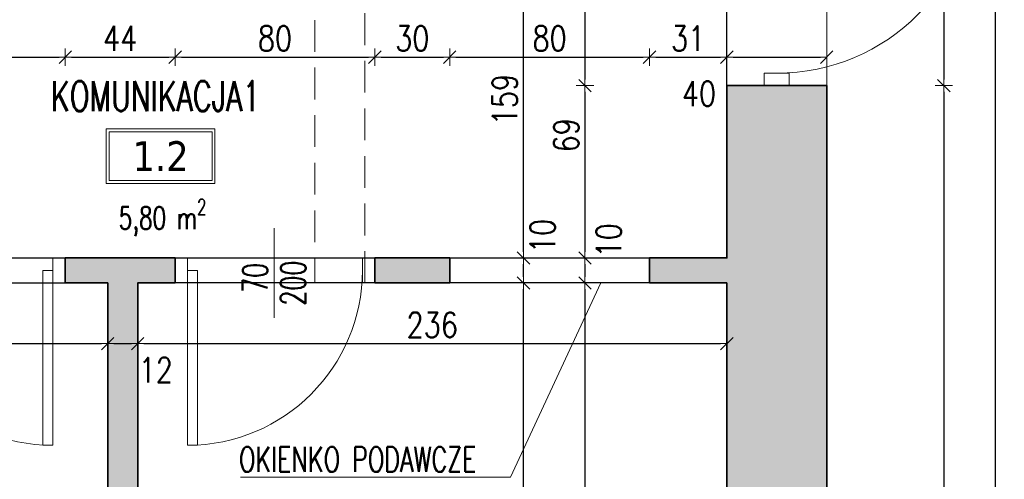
# Model space of a CAD drawing. Header units: millimetres. Extents: x 14400 to 93787, y -21104 to 39413.
# Tile 15 of 256: x 23640 to 24035, y 7231 to 7415. Entities that reach past the tile are written whole.
import ezdxf
from ezdxf.enums import TextEntityAlignment as Align

# ---------------------------------------------------------------- set-up
doc = ezdxf.new("R2010")
doc.units = ezdxf.units.MM
doc.linetypes.add('HIDDEN', pattern=[9.525, 6.35, -3.175])
for name, color, linetype, lineweight in [('!MODUS_HATCH_ŚCIANA', 254, 'Continuous', 9), ('__MODUS_ŚCIANY', 2, 'Continuous', 35), ('Cienka', 3, 'Continuous', 9), ('Drzwi', 1, 'Continuous', 15), ('Opis', 8, 'Continuous', 13), ('Opis_pom', 9, 'Continuous', 18), ('Widok', 1, 'Continuous', 15), ('WYMIAROWANIE', 1, 'Continuous', 18)]:
    doc.layers.add(name, color=color, linetype=linetype, lineweight=lineweight)
doc.styles.add('ARCHETYP', font='romans.shx', dxfattribs={"height": 15})
doc.styles.add('ARIAL', font='tahoma.ttf')
doc.styles.add('TXT', font='simplex.shx', dxfattribs={"width": 0.8})
doc.dimstyles.new('DIM50', dxfattribs={"dimscale": 5, "dimtxt": 2, "dimasz": 0.5, "dimexe": 0, "dimexo": 0, "dimgap": 0.5, "dimtad": 1, "dimdec": 4, "dimrnd": 0.5, "dimdsep": 46, "dimtxsty": 'TXT', "dimblk1": 'TICK1', "dimblk2": 'TICK1', "dimsah": 1, "dimcen": 0, "dimse1": 1, "dimse2": 1, "dimclrd": 1, "dimclre": 7, "dimclrt": 9, "dimadec": 0, "dimazin": 0, "dimtfac": 1, "dimtdec": 4, "dimtmove": 2, "dimatfit": 3, "dimldrblk": 'TICK1', "dimfxl": 1, "dimtolj": 1, "dimarcsym": 0})

# ---------------------------------------------------------------- blocks, each defined once
blk = doc.blocks.new('TICK1')
at = {"color": 2}
blk.add_line((-1, -1), (1, 1), dxfattribs=at)
at = {"color": 0}
for p, q in [((0, 0), (-1, 0)), ((0, -1.4), (0, 1.4))]:
    blk.add_line(p, q, dxfattribs=at)
blk = doc.blocks.new('*D104')
at = {"layer": 'DEFPOINTS', "color": 0, "transparency": 16777216}
for p in [(23658.38, 7399.87), (23578.38, 7326.47), (23658.38, 7326.47)]:
    blk.add_point(p, dxfattribs=at)
at = {"layer": 'WYMIAROWANIE', "color": 1, "lineweight": -2, "transparency": 16777216}
blk.add_line((23580.88, 7399.87), (23655.88, 7399.87), dxfattribs=at)
at = {"layer": 'WYMIAROWANIE', "color": 1, "lineweight": -2, "transparency": 16777216, "xscale": 2.5, "yscale": 2.5, "zscale": 2.5, "rotation": 180}
blk.add_blockref('TICK1', (23578.38, 7399.87), dxfattribs=at)
at = {"layer": 'WYMIAROWANIE', "color": 1, "lineweight": -2, "transparency": 16777216, "xscale": 2.5, "yscale": 2.5, "zscale": 2.5}
blk.add_blockref('TICK1', (23658.38, 7399.87), dxfattribs=at)
at = {"layer": 'WYMIAROWANIE', "color": 9, "transparency": 16777216, "insert": (23618.38, 7407.37), "char_height": 10, "attachment_point": 5, "style": 'TXT'}
blk.add_mtext('\\A1;80', dxfattribs=at)
blk = doc.blocks.new('*D105')
at = {"layer": 'DEFPOINTS', "color": 0, "transparency": 16777216}
for p in [(23702.38, 7399.87), (23658.38, 7326.47), (23702.38, 7326.47)]:
    blk.add_point(p, dxfattribs=at)
at = {"layer": 'WYMIAROWANIE', "color": 1, "lineweight": -2, "transparency": 16777216}
blk.add_line((23660.88, 7399.87), (23699.88, 7399.87), dxfattribs=at)
at = {"layer": 'WYMIAROWANIE', "color": 1, "lineweight": -2, "transparency": 16777216, "xscale": 2.5, "yscale": 2.5, "zscale": 2.5, "rotation": 180}
blk.add_blockref('TICK1', (23658.38, 7399.87), dxfattribs=at)
at = {"layer": 'WYMIAROWANIE', "color": 1, "lineweight": -2, "transparency": 16777216, "xscale": 2.5, "yscale": 2.5, "zscale": 2.5}
blk.add_blockref('TICK1', (23702.38, 7399.87), dxfattribs=at)
at = {"layer": 'WYMIAROWANIE', "color": 9, "transparency": 16777216, "insert": (23680.38, 7407.37), "char_height": 10, "attachment_point": 5, "style": 'TXT'}
blk.add_mtext('\\A1;44', dxfattribs=at)
blk = doc.blocks.new('*D106')
at = {"layer": 'DEFPOINTS', "color": 0, "transparency": 16777216}
for p in [(23782.38, 7399.87), (23702.38, 7326.47), (23782.38, 7326.47)]:
    blk.add_point(p, dxfattribs=at)
at = {"layer": 'WYMIAROWANIE', "color": 1, "lineweight": -2, "transparency": 16777216}
blk.add_line((23704.88, 7399.87), (23779.88, 7399.87), dxfattribs=at)
at = {"layer": 'WYMIAROWANIE', "color": 1, "lineweight": -2, "transparency": 16777216, "xscale": 2.5, "yscale": 2.5, "zscale": 2.5, "rotation": 180}
blk.add_blockref('TICK1', (23702.38, 7399.87), dxfattribs=at)
at = {"layer": 'WYMIAROWANIE', "color": 1, "lineweight": -2, "transparency": 16777216, "xscale": 2.5, "yscale": 2.5, "zscale": 2.5}
blk.add_blockref('TICK1', (23782.38, 7399.87), dxfattribs=at)
at = {"layer": 'WYMIAROWANIE', "color": 9, "transparency": 16777216, "insert": (23742.38, 7407.37), "char_height": 10, "attachment_point": 5, "style": 'TXT'}
blk.add_mtext('\\A1;80', dxfattribs=at)
blk = doc.blocks.new('*D107')
at = {"layer": 'DEFPOINTS', "color": 0, "transparency": 16777216}
for p in [(23812.38, 7399.87), (23782.38, 7326.47), (23812.38, 7326.47)]:
    blk.add_point(p, dxfattribs=at)
at = {"layer": 'WYMIAROWANIE', "color": 1, "lineweight": -2, "transparency": 16777216}
blk.add_line((23784.88, 7399.87), (23809.88, 7399.87), dxfattribs=at)
at = {"layer": 'WYMIAROWANIE', "color": 1, "lineweight": -2, "transparency": 16777216, "xscale": 2.5, "yscale": 2.5, "zscale": 2.5, "rotation": 180}
blk.add_blockref('TICK1', (23782.38, 7399.87), dxfattribs=at)
at = {"layer": 'WYMIAROWANIE', "color": 1, "lineweight": -2, "transparency": 16777216, "xscale": 2.5, "yscale": 2.5, "zscale": 2.5}
blk.add_blockref('TICK1', (23812.38, 7399.87), dxfattribs=at)
at = {"layer": 'WYMIAROWANIE', "color": 9, "transparency": 16777216, "insert": (23797.38, 7407.37), "char_height": 10, "attachment_point": 5, "style": 'TXT'}
blk.add_mtext('\\A1;30', dxfattribs=at)
blk = doc.blocks.new('*D108')
at = {"layer": 'DEFPOINTS', "color": 0, "transparency": 16777216}
for p in [(23892.38, 7399.87), (23812.38, 7326.47), (23892.38, 7326.47)]:
    blk.add_point(p, dxfattribs=at)
at = {"layer": 'WYMIAROWANIE', "color": 1, "lineweight": -2, "transparency": 16777216}
blk.add_line((23814.88, 7399.87), (23889.88, 7399.87), dxfattribs=at)
at = {"layer": 'WYMIAROWANIE', "color": 1, "lineweight": -2, "transparency": 16777216, "xscale": 2.5, "yscale": 2.5, "zscale": 2.5, "rotation": 180}
blk.add_blockref('TICK1', (23812.38, 7399.87), dxfattribs=at)
at = {"layer": 'WYMIAROWANIE', "color": 1, "lineweight": -2, "transparency": 16777216, "xscale": 2.5, "yscale": 2.5, "zscale": 2.5}
blk.add_blockref('TICK1', (23892.38, 7399.87), dxfattribs=at)
at = {"layer": 'WYMIAROWANIE', "color": 9, "transparency": 16777216, "insert": (23852.38, 7407.37), "char_height": 10, "attachment_point": 5, "style": 'TXT'}
blk.add_mtext('\\A1;80', dxfattribs=at)
blk = doc.blocks.new('*D109')
at = {"layer": 'DEFPOINTS', "color": 0, "transparency": 16777216}
for p in [(23923.38, 7399.87), (23892.38, 7326.47), (23923.38, 7326.47)]:
    blk.add_point(p, dxfattribs=at)
at = {"layer": 'WYMIAROWANIE', "color": 1, "lineweight": -2, "transparency": 16777216}
blk.add_line((23894.88, 7399.87), (23920.88, 7399.87), dxfattribs=at)
at = {"layer": 'WYMIAROWANIE', "color": 1, "lineweight": -2, "transparency": 16777216, "xscale": 2.5, "yscale": 2.5, "zscale": 2.5, "rotation": 180}
blk.add_blockref('TICK1', (23892.38, 7399.87), dxfattribs=at)
at = {"layer": 'WYMIAROWANIE', "color": 1, "lineweight": -2, "transparency": 16777216, "xscale": 2.5, "yscale": 2.5, "zscale": 2.5}
blk.add_blockref('TICK1', (23923.38, 7399.87), dxfattribs=at)
at = {"layer": 'WYMIAROWANIE', "color": 9, "transparency": 16777216, "insert": (23907.88, 7407.37), "char_height": 10, "attachment_point": 5, "style": 'TXT'}
blk.add_mtext('\\A1;31', dxfattribs=at)
blk = doc.blocks.new('*D110')
at = {"layer": 'DEFPOINTS', "color": 0, "transparency": 16777216}
for p in [(23963.38, 7399.87), (23963.38, 7395.47), (23923.38, 7326.47)]:
    blk.add_point(p, dxfattribs=at)
at = {"layer": 'WYMIAROWANIE', "color": 1, "lineweight": -2, "transparency": 16777216}
blk.add_line((23925.88, 7399.87), (23960.88, 7399.87), dxfattribs=at)
at = {"layer": 'WYMIAROWANIE', "color": 1, "lineweight": -2, "transparency": 16777216, "xscale": 2.5, "yscale": 2.5, "zscale": 2.5, "rotation": 180}
blk.add_blockref('TICK1', (23923.38, 7399.87), dxfattribs=at)
at = {"layer": 'WYMIAROWANIE', "color": 1, "lineweight": -2, "transparency": 16777216, "xscale": 2.5, "yscale": 2.5, "zscale": 2.5}
blk.add_blockref('TICK1', (23963.38, 7399.87), dxfattribs=at)
at = {"layer": 'WYMIAROWANIE', "color": 9, "transparency": 16777216, "insert": (23912.2, 7385.26), "char_height": 10, "attachment_point": 5, "style": 'TXT'}
blk.add_mtext('\\A1;40', dxfattribs=at)
blk = doc.blocks.new('*D158')
at = {"layer": 'DEFPOINTS', "color": 0, "transparency": 16777216}
for p in [(23338.38, 7309.47), (23675.38, 7309.47), (23675.38, 7285.17)]:
    blk.add_point(p, dxfattribs=at)
at = {"layer": 'WYMIAROWANIE', "color": 1, "lineweight": -2, "transparency": 16777216}
blk.add_line((23340.88, 7285.17), (23672.88, 7285.17), dxfattribs=at)
at = {"layer": 'WYMIAROWANIE', "color": 1, "lineweight": -2, "transparency": 16777216, "xscale": 2.5, "yscale": 2.5, "zscale": 2.5, "rotation": 180}
blk.add_blockref('TICK1', (23338.38, 7285.17), dxfattribs=at)
at = {"layer": 'WYMIAROWANIE', "color": 1, "lineweight": -2, "transparency": 16777216, "xscale": 2.5, "yscale": 2.5, "zscale": 2.5}
blk.add_blockref('TICK1', (23675.38, 7285.17), dxfattribs=at)
at = {"layer": 'WYMIAROWANIE', "color": 9, "transparency": 16777216, "insert": (23506.88, 7292.67), "char_height": 10, "attachment_point": 5, "style": 'TXT'}
blk.add_mtext('\\A1;337', dxfattribs=at)
blk = doc.blocks.new('*D159')
at = {"layer": 'DEFPOINTS', "color": 0, "transparency": 16777216}
for p in [(23675.38, 7309.47), (23687.38, 7309.47), (23687.38, 7285.17)]:
    blk.add_point(p, dxfattribs=at)
at = {"layer": 'WYMIAROWANIE', "color": 1, "lineweight": -2, "transparency": 16777216}
blk.add_line((23677.88, 7285.17), (23684.88, 7285.17), dxfattribs=at)
at = {"layer": 'WYMIAROWANIE', "color": 1, "lineweight": -2, "transparency": 16777216, "xscale": 2.5, "yscale": 2.5, "zscale": 2.5, "rotation": 180}
blk.add_blockref('TICK1', (23675.38, 7285.17), dxfattribs=at)
at = {"layer": 'WYMIAROWANIE', "color": 1, "lineweight": -2, "transparency": 16777216, "xscale": 2.5, "yscale": 2.5, "zscale": 2.5}
blk.add_blockref('TICK1', (23687.38, 7285.17), dxfattribs=at)
at = {"layer": 'WYMIAROWANIE', "color": 9, "transparency": 16777216, "insert": (23694.63, 7274.57), "char_height": 10, "attachment_point": 5, "style": 'TXT'}
blk.add_mtext('\\A1;12', dxfattribs=at)
blk = doc.blocks.new('*D160')
at = {"layer": 'DEFPOINTS', "color": 0, "transparency": 16777216}
for p in [(23687.38, 7309.47), (23923.38, 7309.47), (23923.38, 7285.17)]:
    blk.add_point(p, dxfattribs=at)
at = {"layer": 'WYMIAROWANIE', "color": 1, "lineweight": -2, "transparency": 16777216}
blk.add_line((23689.88, 7285.17), (23920.88, 7285.17), dxfattribs=at)
at = {"layer": 'WYMIAROWANIE', "color": 1, "lineweight": -2, "transparency": 16777216, "xscale": 2.5, "yscale": 2.5, "zscale": 2.5, "rotation": 180}
blk.add_blockref('TICK1', (23687.38, 7285.17), dxfattribs=at)
at = {"layer": 'WYMIAROWANIE', "color": 1, "lineweight": -2, "transparency": 16777216, "xscale": 2.5, "yscale": 2.5, "zscale": 2.5}
blk.add_blockref('TICK1', (23923.38, 7285.17), dxfattribs=at)
at = {"layer": 'WYMIAROWANIE', "color": 9, "transparency": 16777216, "insert": (23805.38, 7292.67), "char_height": 10, "attachment_point": 5, "style": 'TXT'}
blk.add_mtext('\\A1;236', dxfattribs=at)
blk = doc.blocks.new('*D163')
at = {"layer": 'DEFPOINTS', "color": 0, "transparency": 16777216}
for p in [(23578.38, 7309.47), (23675.38, 7309.47), (23675.38, 7164.05)]:
    blk.add_point(p, dxfattribs=at)
at = {"layer": 'WYMIAROWANIE', "color": 1, "lineweight": -2, "transparency": 16777216}
blk.add_line((23578.38, 7166.55), (23578.38, 7306.97), dxfattribs=at)
at = {"layer": 'WYMIAROWANIE', "color": 1, "lineweight": -2, "transparency": 16777216, "xscale": 2.5, "yscale": 2.5, "zscale": 2.5}
for p, rotation in [((23578.38, 7309.47), 90), ((23578.38, 7164.05), 270)]:
    blk.add_blockref('TICK1', p, dxfattribs=dict(at, rotation=rotation))
at = {"layer": 'WYMIAROWANIE', "color": 9, "transparency": 16777216, "insert": (23570.88, 7236.76), "char_height": 10, "attachment_point": 5, "rotation": 90, "style": 'TXT'}
blk.add_mtext('\\A1;145.5', dxfattribs=at)
blk = doc.blocks.new('*D164')
at = {"layer": 'DEFPOINTS', "color": 0, "transparency": 16777216}
for p in [(23558.88, 7319.47), (23578.38, 7319.47), (23675.38, 7309.47)]:
    blk.add_point(p, dxfattribs=at)
at = {"layer": 'WYMIAROWANIE', "color": 1, "lineweight": -2, "transparency": 16777216}
blk.add_line((23578.38, 7311.97), (23578.38, 7316.97), dxfattribs=at)
at = {"layer": 'WYMIAROWANIE', "color": 1, "lineweight": -2, "transparency": 16777216, "xscale": 2.5, "yscale": 2.5, "zscale": 2.5}
for p, rotation in [((23578.38, 7319.47), 90), ((23578.38, 7309.47), 270)]:
    blk.add_blockref('TICK1', p, dxfattribs=dict(at, rotation=rotation))
at = {"layer": 'WYMIAROWANIE', "color": 9, "transparency": 16777216, "insert": (23570.4, 7301.05), "char_height": 10, "attachment_point": 5, "rotation": 90, "style": 'TXT'}
blk.add_mtext('\\A1;10', dxfattribs=at)
blk = doc.blocks.new('*D197')
at = {"layer": 'DEFPOINTS', "color": 0, "transparency": 16777216}
for p in [(23963.38, 7478.47), (23963.38, 7388.47), (24010.32, 7388.47)]:
    blk.add_point(p, dxfattribs=at)
at = {"layer": 'WYMIAROWANIE', "color": 1, "lineweight": -2, "transparency": 16777216}
blk.add_line((24010.32, 7475.97), (24010.32, 7390.97), dxfattribs=at)
at = {"layer": 'WYMIAROWANIE', "color": 1, "lineweight": -2, "transparency": 16777216, "xscale": 2.5, "yscale": 2.5, "zscale": 2.5}
for p, rotation in [((24010.32, 7478.47), 90), ((24010.32, 7388.47), 270)]:
    blk.add_blockref('TICK1', p, dxfattribs=dict(at, rotation=rotation))
at = {"layer": 'WYMIAROWANIE', "color": 9, "transparency": 16777216, "insert": (24002.82, 7433.47), "char_height": 10, "attachment_point": 5, "rotation": 90, "style": 'TXT'}
blk.add_mtext('\\A1;90', dxfattribs=at)
blk = doc.blocks.new('*D198')
at = {"layer": 'DEFPOINTS', "color": 0, "transparency": 16777216}
for p in [(23963.38, 7388.47), (23963.38, 6906.45), (24010.32, 6906.45)]:
    blk.add_point(p, dxfattribs=at)
at = {"layer": 'WYMIAROWANIE', "color": 1, "lineweight": -2, "transparency": 16777216}
blk.add_line((24010.32, 7385.97), (24010.32, 6908.95), dxfattribs=at)
at = {"layer": 'WYMIAROWANIE', "color": 1, "lineweight": -2, "transparency": 16777216, "xscale": 2.5, "yscale": 2.5, "zscale": 2.5}
for p, rotation in [((24010.32, 7388.47), 90), ((24010.32, 6906.45), 270)]:
    blk.add_blockref('TICK1', p, dxfattribs=dict(at, rotation=rotation))
at = {"layer": 'WYMIAROWANIE', "color": 9, "transparency": 16777216, "insert": (24002.82, 7147.46), "char_height": 10, "attachment_point": 5, "rotation": 90, "style": 'TXT'}
blk.add_mtext('\\A1;482', dxfattribs=at)
blk = doc.blocks.new('*D199')
at = {"layer": 'DEFPOINTS', "color": 0, "transparency": 16777216}
for p in [(23963.38, 8121.47), (24031.03, 8121.47), (23963.38, 6906.45)]:
    blk.add_point(p, dxfattribs=at)
at = {"layer": 'WYMIAROWANIE', "color": 1, "lineweight": -2, "transparency": 16777216}
blk.add_line((24031.03, 6908.95), (24031.03, 8118.97), dxfattribs=at)
at = {"layer": 'WYMIAROWANIE', "color": 1, "lineweight": -2, "transparency": 16777216, "xscale": 2.5, "yscale": 2.5, "zscale": 2.5}
for p, rotation in [((24031.03, 8121.47), 90), ((24031.03, 6906.45), 270)]:
    blk.add_blockref('TICK1', p, dxfattribs=dict(at, rotation=rotation))
at = {"layer": 'WYMIAROWANIE', "color": 9, "transparency": 16777216, "insert": (24023.53, 7513.96), "char_height": 10, "attachment_point": 5, "rotation": 90, "style": 'TXT'}
blk.add_mtext('\\A1;1215', dxfattribs=at)
blk = doc.blocks.new('*D203')
at = {"layer": 'DEFPOINTS', "color": 0, "transparency": 16777216}
for p in [(23893.38, 7478.47), (23866.55, 7388.47), (23923.38, 7388.47)]:
    blk.add_point(p, dxfattribs=at)
at = {"layer": 'WYMIAROWANIE', "color": 1, "lineweight": -2, "transparency": 16777216}
blk.add_line((23866.55, 7475.97), (23866.55, 7390.97), dxfattribs=at)
at = {"layer": 'WYMIAROWANIE', "color": 1, "lineweight": -2, "transparency": 16777216, "xscale": 2.5, "yscale": 2.5, "zscale": 2.5}
for p, rotation in [((23866.55, 7478.47), 90), ((23866.55, 7388.47), 270)]:
    blk.add_blockref('TICK1', p, dxfattribs=dict(at, rotation=rotation))
at = {"layer": 'WYMIAROWANIE', "color": 9, "transparency": 16777216, "insert": (23859.05, 7433.47), "char_height": 10, "attachment_point": 5, "rotation": 90, "style": 'TXT'}
blk.add_mtext('\\A1;90', dxfattribs=at)
blk = doc.blocks.new('*D204')
at = {"layer": 'DEFPOINTS', "color": 0, "transparency": 16777216}
for p in [(23923.38, 7388.47), (23866.55, 7319.47), (23923.38, 7319.47)]:
    blk.add_point(p, dxfattribs=at)
at = {"layer": 'WYMIAROWANIE', "color": 1, "lineweight": -2, "transparency": 16777216}
blk.add_line((23866.55, 7385.97), (23866.55, 7321.97), dxfattribs=at)
at = {"layer": 'WYMIAROWANIE', "color": 1, "lineweight": -2, "transparency": 16777216, "xscale": 2.5, "yscale": 2.5, "zscale": 2.5}
for p, rotation in [((23866.55, 7388.47), 90), ((23866.55, 7319.47), 270)]:
    blk.add_blockref('TICK1', p, dxfattribs=dict(at, rotation=rotation))
at = {"layer": 'WYMIAROWANIE', "color": 9, "transparency": 16777216, "insert": (23859.05, 7368.59), "char_height": 10, "attachment_point": 5, "rotation": 90, "style": 'TXT'}
blk.add_mtext('\\A1;69', dxfattribs=at)
blk = doc.blocks.new('*D205')
at = {"layer": 'DEFPOINTS', "color": 0, "transparency": 16777216}
for p in [(23923.38, 7319.47), (23866.55, 7309.47), (23923.38, 7309.47)]:
    blk.add_point(p, dxfattribs=at)
at = {"layer": 'WYMIAROWANIE', "color": 1, "lineweight": -2, "transparency": 16777216}
blk.add_line((23866.55, 7316.97), (23866.55, 7311.97), dxfattribs=at)
at = {"layer": 'WYMIAROWANIE', "color": 1, "lineweight": -2, "transparency": 16777216, "xscale": 2.5, "yscale": 2.5, "zscale": 2.5}
for p, rotation in [((23866.55, 7319.47), 90), ((23866.55, 7309.47), 270)]:
    blk.add_blockref('TICK1', p, dxfattribs=dict(at, rotation=rotation))
at = {"layer": 'WYMIAROWANIE', "color": 9, "transparency": 16777216, "insert": (23876.08, 7326.52), "char_height": 10, "attachment_point": 5, "rotation": 90, "style": 'TXT'}
blk.add_mtext('\\A1;10', dxfattribs=at)
blk = doc.blocks.new('*D206')
at = {"layer": 'DEFPOINTS', "color": 0, "transparency": 16777216}
for p in [(23923.38, 7309.47), (23866.55, 7064.47), (23923.38, 7064.47)]:
    blk.add_point(p, dxfattribs=at)
at = {"layer": 'WYMIAROWANIE', "color": 1, "lineweight": -2, "transparency": 16777216}
blk.add_line((23866.55, 7306.97), (23866.55, 7066.97), dxfattribs=at)
at = {"layer": 'WYMIAROWANIE', "color": 1, "lineweight": -2, "transparency": 16777216, "xscale": 2.5, "yscale": 2.5, "zscale": 2.5}
for p, rotation in [((23866.55, 7309.47), 90), ((23866.55, 7064.47), 270)]:
    blk.add_blockref('TICK1', p, dxfattribs=dict(at, rotation=rotation))
at = {"layer": 'WYMIAROWANIE', "color": 9, "transparency": 16777216, "insert": (23859.05, 7214.71), "char_height": 10, "attachment_point": 5, "rotation": 90, "style": 'TXT'}
blk.add_mtext('\\A1;245', dxfattribs=at)
blk = doc.blocks.new('*D209')
at = {"layer": 'DEFPOINTS', "color": 0, "transparency": 16777216}
for p in [(23841.94, 7309.47), (23923.38, 7309.47), (23923.38, 6944.47)]:
    blk.add_point(p, dxfattribs=at)
at = {"layer": 'WYMIAROWANIE', "color": 1, "lineweight": -2, "transparency": 16777216}
blk.add_line((23841.94, 6946.97), (23841.94, 7306.97), dxfattribs=at)
at = {"layer": 'WYMIAROWANIE', "color": 1, "lineweight": -2, "transparency": 16777216, "xscale": 2.5, "yscale": 2.5, "zscale": 2.5}
for p, rotation in [((23841.94, 7309.47), 90), ((23841.94, 6944.47), 270)]:
    blk.add_blockref('TICK1', p, dxfattribs=dict(at, rotation=rotation))
at = {"layer": 'WYMIAROWANIE', "color": 9, "transparency": 16777216, "insert": (23834.44, 7126.97), "char_height": 10, "attachment_point": 5, "rotation": 90, "style": 'TXT'}
blk.add_mtext('\\A1;365', dxfattribs=at)
blk = doc.blocks.new('*D210')
at = {"layer": 'DEFPOINTS', "color": 0, "transparency": 16777216}
for p in [(23812.38, 7319.47), (23841.94, 7319.47), (23812.38, 7309.47)]:
    blk.add_point(p, dxfattribs=at)
at = {"layer": 'WYMIAROWANIE', "color": 1, "lineweight": -2, "transparency": 16777216}
blk.add_line((23841.94, 7311.97), (23841.94, 7316.97), dxfattribs=at)
at = {"layer": 'WYMIAROWANIE', "color": 1, "lineweight": -2, "transparency": 16777216, "xscale": 2.5, "yscale": 2.5, "zscale": 2.5}
for p, rotation in [((23841.94, 7319.47), 90), ((23841.94, 7309.47), 270)]:
    blk.add_blockref('TICK1', p, dxfattribs=dict(at, rotation=rotation))
at = {"layer": 'WYMIAROWANIE', "color": 9, "transparency": 16777216, "insert": (23849.59, 7328.26), "char_height": 10, "attachment_point": 5, "rotation": 90, "style": 'TXT'}
blk.add_mtext('\\A1;10', dxfattribs=at)
blk = doc.blocks.new('*D211')
at = {"layer": 'DEFPOINTS', "color": 0, "transparency": 16777216}
for p in [(23838.38, 7478.47), (23841.94, 7478.47), (23812.38, 7319.47)]:
    blk.add_point(p, dxfattribs=at)
at = {"layer": 'WYMIAROWANIE', "color": 1, "lineweight": -2, "transparency": 16777216}
blk.add_line((23841.94, 7321.97), (23841.94, 7475.97), dxfattribs=at)
at = {"layer": 'WYMIAROWANIE', "color": 1, "lineweight": -2, "transparency": 16777216, "xscale": 2.5, "yscale": 2.5, "zscale": 2.5}
for p, rotation in [((23841.94, 7478.47), 90), ((23841.94, 7319.47), 270)]:
    blk.add_blockref('TICK1', p, dxfattribs=dict(at, rotation=rotation))
at = {"layer": 'WYMIAROWANIE', "color": 9, "transparency": 16777216, "insert": (23834.44, 7382.87), "char_height": 10, "attachment_point": 5, "rotation": 90, "style": 'TXT'}
blk.add_mtext('\\A1;159', dxfattribs=at)

msp = doc.modelspace()

# ---------------------------------------------------------------- hatches: boundary and pattern name
at = {"layer": '!MODUS_HATCH_ŚCIANA', "ltscale": 2}
h = msp.add_hatch(color=256, dxfattribs=at)
h.dxf.hatch_style = 1
h.paths.add_polyline_path([(23963.38195, 7388.47289), (23923.38195, 7388.47289), (23923.38195, 7319.47289), (23892.38195, 7319.47289), (23892.38195, 7309.47289), (23923.38195, 7309.47289), (23923.38195, 7064.47289), (23887.38195, 7064.47289), (23887.38195, 7029.47289), (23923.38195, 7029.47289), (23923.38195, 6944.47289), (23892.20124, 6943.16278), (23893.8746, 6903.51414), (23963.38195, 6906.44768)])
h = msp.add_hatch(color=256, dxfattribs=at)
h.dxf.hatch_style = 1
h.paths.add_polyline_path([(23702.38195, 7319.47289), (23658.38195, 7319.47289), (23658.38195, 7309.47289), (23675.38195, 7309.47289), (23675.38195, 7164.05272), (23687.38195, 7164.05272), (23687.38195, 7309.47289), (23702.38195, 7309.47289)])
h = msp.add_hatch(color=256, dxfattribs=at)
h.dxf.hatch_style = 1
h.paths.add_polyline_path([(23812.38195, 7319.47289), (23782.38195, 7319.47289), (23782.38195, 7309.47289), (23812.38195, 7309.47289)])

# ---------------------------------------------------------------- linework, layer by layer
at = {"layer": '__MODUS_ŚCIANY'}
for points in [[(23892.20124, 6903.44352), (23963.38195, 6906.44768), (23963.38195, 7388.47289)], [(23892.38195, 7319.47289), (23923.38195, 7319.47289), (23923.38195, 7388.47289)], [(23923.38195, 7388.47289), (23963.38195, 7388.47289)], [(23658.38195, 7319.47289), (23702.38195, 7319.47289)], [(23658.38195, 7319.47289), (23658.38195, 7309.47289)], [(23702.38195, 7319.47289), (23702.38195, 7309.47289)], [(23782.38195, 7319.47289), (23812.38195, 7319.47289)], [(23892.38195, 7319.47289), (23892.38195, 7309.47289)], [(23658.38195, 7309.47289), (23675.38195, 7309.47289), (23675.38195, 7164.05272)], [(23702.38195, 7309.47289), (23687.38195, 7309.47289), (23687.38195, 7164.05272)], [(23812.38195, 7309.47289), (23782.38195, 7309.47289)], [(23923.38195, 6944.47289), (23923.38195, 7029.47289), (23887.38195, 7029.47289), (23887.38195, 7064.47289), (23923.38195, 7064.47289), (23923.38195, 7309.47289)], [(23923.38195, 7309.47289), (23892.38195, 7309.47289)]]:
    msp.add_lwpolyline(points, dxfattribs=at)
msp.add_lwpolyline([(23782.38195, 7319.47289), (23812.38195, 7319.47289), (23812.38195, 7309.47289), (23782.38195, 7309.47289)], close=True, dxfattribs=at)
at = {"layer": 'Cienka', "linetype": 'HIDDEN', "ltscale": 2}
for points in [[(23758.38195, 8081.47289), (23758.38195, 7309.47289)], [(23778.38195, 7309.47289), (23778.38195, 8081.47289)]]:
    msp.add_lwpolyline(points, dxfattribs=at)
at = {"layer": 'DEFPOINTS', "color": 4}
msp.add_lwpolyline([(23923.38195, 7478.47289), (23558.88195, 7478.47289), (23558.88195, 7319.47289), (23923.38195, 7319.47289)], close=True, dxfattribs=at)
for points in [[(23338.38195, 6919.89306), (23338.38195, 7309.47289), (23675.38195, 7309.47289), (23675.38195, 6934.05272), (23338.38195, 6919.89306)], [(23687.38195, 7309.47289), (23687.38195, 6934.55692), (23923.38009, 6944.51716), (23923.38195, 7029.47289), (23887.38195, 7029.47289), (23887.38195, 7064.47289), (23923.38195, 7064.47289), (23923.38195, 7309.47289), (23687.38195, 7309.47289), (23687.38195, 6934.55692)]]:
    msp.add_lwpolyline(points, dxfattribs=at)
at = {"layer": 'Drzwi'}
for points in [[(23938.38195, 7393.47289), (23948.38195, 7393.47289), (23948.38195, 7388.47289), (23938.38195, 7388.47289)], [(23658.38195, 7319.47289), (23658.38195, 7309.47289), (23653.38195, 7309.47289), (23653.38195, 7319.47289)], [(23707.38195, 7319.47289), (23707.38195, 7309.47289), (23702.38195, 7309.47289), (23702.38195, 7319.47289)], [(23782.38195, 7319.47289), (23782.38195, 7309.47289), (23777.38195, 7309.47289), (23777.38195, 7319.47289)], [(23649.38195, 7244.47289), (23649.38195, 7314.47289), (23653.38195, 7314.47289), (23653.38195, 7244.47289)], [(23711.38195, 7244.47289), (23711.38195, 7314.47289), (23707.38195, 7314.47289), (23707.38195, 7244.47289)]]:
    msp.add_lwpolyline(points, close=True, dxfattribs=at)
msp.add_lwpolyline([(23742.01034, 7331.33609), (23742.01034, 7295.51276)], dxfattribs=at)
for centre, radius, start, end in [((23943.38195, 7473.47289), 80, 270, 0), ((23653.38195, 7314.47289), 70, 180, 270), ((23707.38195, 7314.47289), 70, 270, 360)]:
    msp.add_arc(centre, radius, start, end, dxfattribs=at)
at = {"layer": 'Opis'}
msp.add_lwpolyline([(23728.52438, 7231.75502), (23836.75416, 7231.75502), (23872.9331, 7309.47289)], dxfattribs=at)
at = {"layer": 'Opis_pom', "ltscale": 0.7}
for points in [[(23674.825, 7349.3487), (23718.345, 7349.3487), (23718.345, 7371.1087), (23674.825, 7371.1087)], [(23675.913, 7350.4367), (23717.257, 7350.4367), (23717.257, 7370.0207), (23675.913, 7370.0207)]]:
    msp.add_lwpolyline(points, close=True, dxfattribs=at)
at = {"layer": 'Widok', "linetype": 'HIDDEN', "ltscale": 2}
for points in [[(23923.38195, 7388.47289), (23923.38195, 7478.47289)], [(23702.38195, 7319.47289), (23782.38195, 7319.47289)], [(23702.38195, 7309.47289), (23782.38195, 7309.47289)]]:
    msp.add_lwpolyline(points, dxfattribs=at)
at = {"layer": 'Widok', "ltscale": 2}
for points in [[(23963.38195, 7388.47289), (23963.38195, 7478.47289)], [(23812.38195, 7319.47289), (23892.38195, 7319.47289)], [(23812.38195, 7309.47289), (23892.38195, 7309.47289)]]:
    msp.add_lwpolyline(points, dxfattribs=at)

# ---------------------------------------------------------------- texts
at = {"layer": 'Opis', "style": 'ARCHETYP', "width": 0.7}
for s, rotation, p in [('70', 89.6818433, (23739.3937, 7305.4453)), ('200', 89.6818433, (23754.61003, 7300.36098)), ('OKIENKO PODAWCZE ', 0, (23727.98877, 7233.81899))]:
    msp.add_text(s, height=10, rotation=rotation, dxfattribs=at).set_placement(p)
at = {"layer": 'Opis_pom', "ltscale": 0.7, "style": 'TXT', "width": 0.7}
msp.add_text('KOMUNIKACJA1', height=12, dxfattribs=at).set_placement((23694.56153, 7378.30172), align=Align.CENTER)
at = {"layer": 'Opis_pom', "ltscale": 0.7, "insert": (23667.40556, 7343.04525), "char_height": 9, "attachment_point": 1, "style": 'TXT'}
msp.add_mtext_dynamic_manual_height_columns('\\A1;\\pxqc;{\\W0.7;5,80 m\\H0.7x;\\S2^ ;}', width=59.9910642, gutter_width=75, heights=[0], dxfattribs=at)
at = {"layer": 'Opis_pom', "ltscale": 0.7, "style": 'ARIAL'}
msp.add_attdef('1.2', text='', height=11.968, dxfattribs=at).set_placement((23696.585, 7360.2287), align=Align.MIDDLE_CENTER)

# ---------------------------------------------------------------- dimensions: what is measured, and where the dimension line sits
at = {"layer": 'WYMIAROWANIE'}
for base, p1, p2, picture, middle in [((24031.02677, 8121.47289), (23963.38195, 6906.44768), (23963.38195, 8121.47289), '*D199', (24023.52677, 7513.96028)), ((23866.55347, 7388.47289), (23893.38195, 7478.47289), (23923.38195, 7388.47289), '*D203', (23859.05347, 7433.47289)), ((24010.31906, 7388.47289), (23963.38195, 7478.47289), (23963.38195, 7388.47289), '*D197', (24002.81906, 7433.47289)), ((24010.31906, 6906.44768), (23963.38195, 7388.47289), (23963.38195, 6906.44768), '*D198', (24002.81906, 7147.46028)), ((23578.38195, 7309.47289), (23675.38195, 7164.05272), (23675.38195, 7309.47289), '*D163', (23570.88195, 7236.76281)), ((23841.94257, 7309.47289), (23923.38195, 6944.47289), (23923.38195, 7309.47289), '*D209', (23834.44257, 7126.97289))]:
    dim = msp.add_linear_dim(base=base, p1=p1, p2=p2, angle=90, dimstyle='DIM50', dxfattribs=at)
    dim.commit()
    dim.dimension.update_dxf_attribs({"geometry": picture, "text_midpoint": middle})
for base, p1, p2, picture, middle in [((23841.94257, 7478.47289), (23812.38195, 7319.47289), (23838.38195, 7478.47289), '*D211', (23834.44257, 7382.87157)), ((23866.55347, 7319.47289), (23923.38195, 7388.47289), (23923.38195, 7319.47289), '*D204', (23859.05347, 7368.58603)), ((23841.94257, 7319.47289), (23812.38195, 7309.47289), (23812.38195, 7319.47289), '*D210', (23849.58753, 7328.26487)), ((23866.55347, 7309.47289), (23923.38195, 7319.47289), (23923.38195, 7309.47289), '*D205', (23876.07561, 7326.51831)), ((23578.38195, 7319.47289), (23675.38195, 7309.47289), (23558.88195, 7319.47289), '*D164', (23570.40331, 7301.04582)), ((23866.55347, 7064.47289), (23923.38195, 7309.47289), (23923.38195, 7064.47289), '*D206', (23859.05347, 7214.70947))]:
    dim = msp.add_linear_dim(base=base, p1=p1, p2=p2, angle=90, dimstyle='DIM50', dxfattribs=at)
    dim.commit()
    dim.dimension.update_dxf_attribs({"geometry": picture, "text_midpoint": middle, "dimtype": 160})
for base, p1, p2, picture, middle in [((23658.38195, 7399.86892), (23578.38195, 7326.47289), (23658.38195, 7326.47289), '*D104', (23618.38195, 7407.36892)), ((23702.38195, 7399.86892), (23658.38195, 7326.47289), (23702.38195, 7326.47289), '*D105', (23680.38195, 7407.36892)), ((23782.38195, 7399.86892), (23702.38195, 7326.47289), (23782.38195, 7326.47289), '*D106', (23742.38195, 7407.36892)), ((23812.38195, 7399.86892), (23782.38195, 7326.47289), (23812.38195, 7326.47289), '*D107', (23797.38195, 7407.36892)), ((23892.38195, 7399.86892), (23812.38195, 7326.47289), (23892.38195, 7326.47289), '*D108', (23852.38195, 7407.36892)), ((23923.38195, 7399.86892), (23892.38195, 7326.47289), (23923.38195, 7326.47289), '*D109', (23907.88195, 7407.36892)), ((23675.38195, 7285.16968), (23338.38195, 7309.47289), (23675.38195, 7309.47289), '*D158', (23506.88195, 7292.66968)), ((23923.38195, 7285.16968), (23687.38195, 7309.47289), (23923.38195, 7309.47289), '*D160', (23805.38195, 7292.66968))]:
    dim = msp.add_linear_dim(base=base, p1=p1, p2=p2, dimstyle='DIM50', dxfattribs=at)
    dim.commit()
    dim.dimension.update_dxf_attribs({"geometry": picture, "text_midpoint": middle})
for base, p1, p2, picture, middle in [((23963.38195, 7399.86892), (23923.38195, 7326.47289), (23963.38195, 7395.47289), '*D110', (23912.20395, 7385.2562)), ((23687.38195, 7285.16968), (23675.38195, 7309.47289), (23687.38195, 7309.47289), '*D159', (23694.63392, 7274.56785))]:
    dim = msp.add_linear_dim(base=base, p1=p1, p2=p2, dimstyle='DIM50', dxfattribs=at)
    dim.commit()
    dim.dimension.update_dxf_attribs({"geometry": picture, "text_midpoint": middle, "dimtype": 160})

doc.saveas('drawing.dxf')
